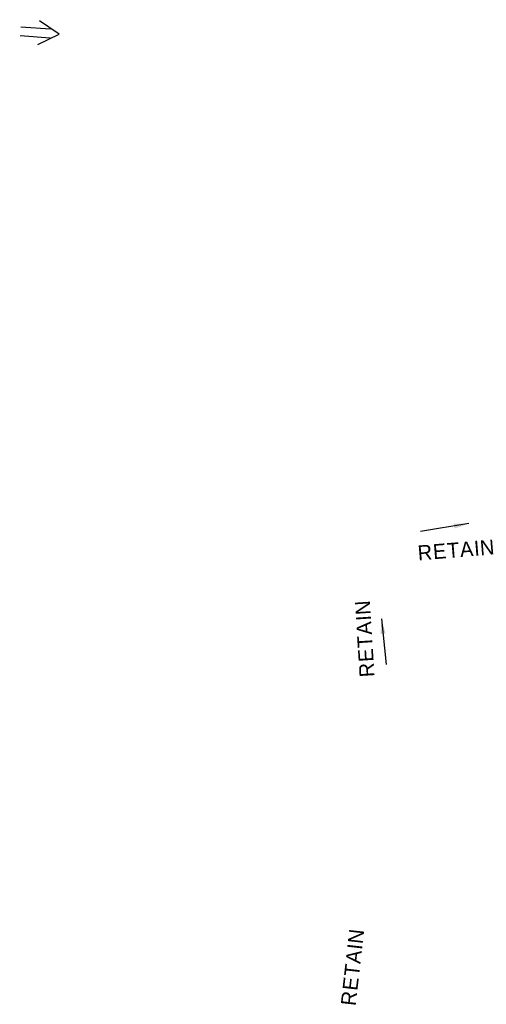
# Model space of a CAD drawing. Extents: x 1160061 to 2574774, y 200346 to 1150371.
# Tile 30 of 123: x 2482476 to 2482632, y 366669 to 366999. Entities that reach past the tile are written whole.
import ezdxf

# ---------------------------------------------------------------- set-up
doc = ezdxf.new("R2010")
doc.units = 0
doc.header["$MEASUREMENT"] = 0
for name, color, linetype, lineweight in [('Exist Plan Preparation Drainage Arrows Symbol CELL', 5, 'Continuous', 30), ('Exist Plan Preparation Drainage Notes Label', 31, 'Continuous', 30), ('Prop Drainage Structure Pipe Removal Label', 9, 'Continuous', 30)]:
    doc.layers.add(name, color=color, linetype=linetype, lineweight=lineweight)
doc.styles.add('Style-GEOMETRICFUTURA_211_M_L', font='GEOMETRICFUTURA_211_M_L.shx')
doc.dimstyles.new('erosion_control', dxfattribs={"dimtxt": 4.99999, "dimasz": 9.99998, "dimexe": 2.499995, "dimexo": 2.499995, "dimgap": 2.499995, "dimtad": 0, "dimtih": 1, "dimtoh": 1, "dimzin": 3, "dimdsep": 46, "dimtxsty": 'Style-GEOMETRICFUTURA_211_M_L', "dimcen": 0.09, "dimaunit": 1, "dimadec": 4, "dimazin": 3, "dimtfac": 1, "dimtofl": 0, "dimtmove": 0, "dimatfit": 1, "dimfxl": 1, "dimtzin": 3, "dimlwd": 106, "dimarcsym": 0})

# ---------------------------------------------------------------- blocks, each defined once
blk = doc.blocks.new('EXIST PLAN PREPARATION DRAINAGE ARROWS SYMBOL_185')
at = {"layer": 'Exist Plan Preparation Drainage Arrows Symbol CELL'}
for p, q in [((-3.867991, 1.499997), (6.131989, 1.499997)), ((-3.867991, -1.499997), (6.131989, -1.499997))]:
    blk.add_line(p, q, dxfattribs=at)
at = {"layer": 'Exist Plan Preparation Drainage Arrows Symbol CELL', "flags": 128}
blk.add_lwpolyline([(0, 3.965233), (-6.867985, 0), (0, -3.965233)], dxfattribs=at)

msp = doc.modelspace()

# ---------------------------------------------------------------- block references
at = {"layer": 'Exist Plan Preparation Drainage Arrows Symbol CELL', "rotation": 176.055617}
msp.add_blockref('EXIST PLAN PREPARATION DRAINAGE ARROWS SYMBOL_185', (2482481.93, 366994.31), dxfattribs=at)

# ---------------------------------------------------------------- texts
at = {"layer": 'Prop Drainage Structure Pipe Removal Label', "char_height": 5, "attachment_point": 1, "line_spacing_factor": 0.6, "style": 'Style-GEOMETRICFUTURA_211_M_L'}
for insert, rotation in [((2482608.45, 366822.66), 4.6697), ((2482589.26, 366778.46), 93.6204), ((2482582.91, 366669.01), 83.5271)]:
    msp.add_mtext('\\T1.060;RETAIN', dxfattribs=dict(at, insert=insert, rotation=rotation))

# ---------------------------------------------------------------- leaders
at = {"layer": 'Exist Plan Preparation Drainage Notes Label'}
for points in [[(2482625.78, 366830.04), (2482609.64, 366827.36)], [(2482596.55, 366798.14), (2482598.11, 366782.9)]]:
    msp.add_leader(points, dimstyle='erosion_control', override={"dimtxt": 5, "dimasz": 5, "dimgap": 0, "dimlwd": -2}, dxfattribs=at)

doc.saveas('drawing.dxf')
